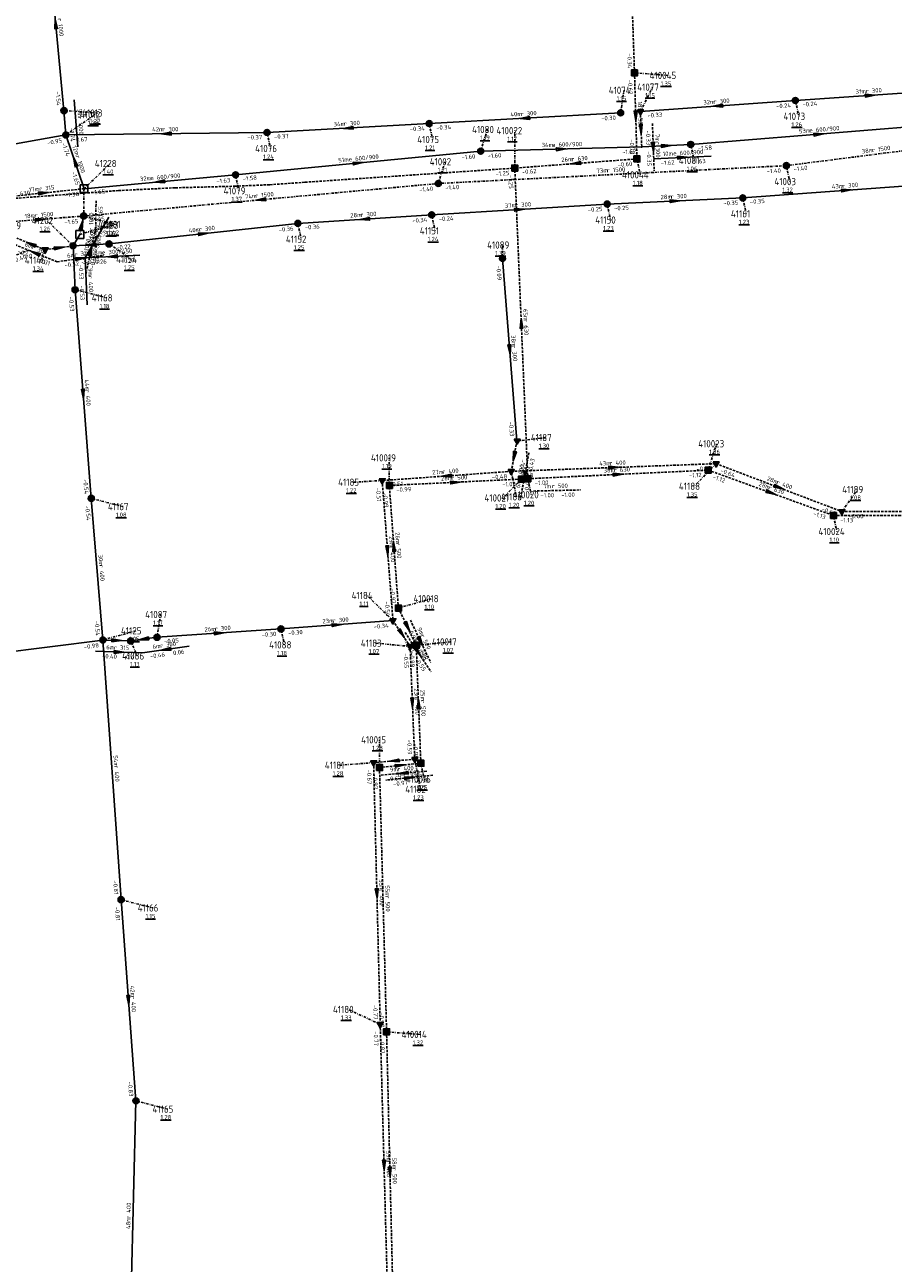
# Model space of a CAD drawing. Extents: x 188323 to 208361, y 565368 to 574910.
# Tile 127 of 256: x 202605 to 202786, y 568893 to 569151. Entities that reach past the tile are written whole.
import ezdxf

# ---------------------------------------------------------------- set-up
doc = ezdxf.new("R2010")
doc.units = 0
for name, pattern in [('BORDER', [1.75, 0.5, -0.25, 0.5, -0.25, 0, -0.25]), ('DASHDOT', [1, 0.5, -0.25, 0, -0.25]), ('DASHED', [0.75, 0.5, -0.25])]:
    doc.linetypes.add(name, pattern=pattern)
doc.layers.get('0').update_dxf_attribs({"linetype": 'CONTINUOUS'})
for name, color, linetype in [('RIO-AFM', 7, 'CONTINUOUS'), ('RIO-BOK', 7, 'CONTINUOUS'), ('RIO-DET', 7, 'CONTINUOUS'), ('RIO-KNP', 7, 'CONTINUOUS'), ('RIO-KNR', 7, 'CONTINUOUS'), ('RIO-LAG_0B', 7, 'CONTINUOUS'), ('RIO-LAG_1B', 7, 'DASHED'), ('RIO-LAG_2B', 7, 'DASHED'), ('RIO-LAG_4', 7, 'BORDER'), ('RIO-LEN', 7, 'CONTINUOUS'), ('RIO-MVD', 1, 'CONTINUOUS'), ('RIO-VRB', 6, 'DASHDOT'), ('RIO-VRH', 7, 'CONTINUOUS')]:
    doc.layers.add(name, color=color, linetype=linetype)
doc.styles.add('RIO-TXT', font='isocp.shx')

# ---------------------------------------------------------------- blocks, each defined once
blk = doc.blocks.new('L_VHR')
blk.add_lwpolyline([(-0.5, 0), (0.5, 0), (-0.5, 0.15), (-0.5, -0.15), (0.5, 0)])
blk = doc.blocks.new('K_IPG')
blk.add_circle((0, 0), 0.5)
for points in [[(0, 0), (-0.5, 0), (-0.433013, 0.25)], [(0, 0), (-0.433013, -0.25), (-0.5, 0)], [(0, 0), (-0.433013, 0.25), (-0.25, 0.433013)], [(0, 0), (-0.25, -0.433013), (-0.433013, -0.25)], [(0, 0), (-0.25, 0.433013), (0, 0.5)], [(0, 0), (0, -0.5), (-0.25, -0.433013)], [(0, 0), (0, 0.5), (0.25, 0.433013)], [(0, 0), (0.25, 0.433013), (0.433013, 0.25)], [(0, 0), (0.433013, 0.25), (0.5, 0)], [(0, 0), (0.5, 0), (0.433013, -0.25)], [(0, 0), (0.433013, -0.25), (0.25, -0.433013)], [(0, 0), (0.25, -0.433013), (0, -0.5)]]:
    blk.add_solid(points)
at = {"style": 'RIO-TXT', "flags": 1}
blk.add_attdef('KNOOPNAAM', (2, 2), '', height=1, dxfattribs=at)
blk = doc.blocks.new('K_IPR')
blk.add_lwpolyline([(-0.5, -0.5), (0.5, -0.5), (0.5, 0.5), (-0.5, 0.5)], close=True)
blk.add_solid([(-0.5, 0.5), (0.5, 0.5), (-0.5, -0.5), (0.5, -0.5)])
at = {"style": 'RIO-TXT', "flags": 1}
blk.add_attdef('KNOOPNAAM', (2, 2), '', height=1, dxfattribs=at)
blk = doc.blocks.new('K_IPD')
blk.add_lwpolyline([(-0.496027, 0.307994), (0.503973, 0.307994), (0.003973, -0.558031)], close=True)
blk.add_solid([(-0.496027, 0.307994), (0.503973, 0.307994), (0.003973, -0.558031)])
at = {"style": 'RIO-TXT', "flags": 1}
blk.add_attdef('KNOOPNAAM', (2, 2), '', height=1, dxfattribs=at)
blk = doc.blocks.new('K_FIC')
blk.add_circle((0, 0), 0.0625)
at = {"style": 'RIO-TXT', "flags": 1}
blk.add_attdef('KNOOPNAAM', (2, 2), '', height=1, dxfattribs=at)
blk = doc.blocks.new('K_DIV')
for p, q in [((-0.65, 0.65), (-0.65, -0.65)), ((0.65, 0.65), (-0.65, 0.65)), ((0.65, -0.65), (0.65, 0.65)), ((-0.65, -0.65), (0.65, -0.65))]:
    blk.add_line(p, q)
blk = doc.blocks.new('628_04______41001_____41153___c')
at = {"layer": 'RIO-LAG_4'}
blk.add_line((0, 0), (-2.021, -9.611), dxfattribs=at)
at = {"layer": 'RIO-VRH', "xscale": 2, "yscale": 2, "zscale": 2, "rotation": 438.1035}
blk.add_blockref('L_VHR', (-1.0105, -4.8055), dxfattribs=at)
at = {"layer": 'RIO-AFM', "style": 'RIO-TXT'}
blk.add_text('r 1000', height=0.9, rotation=438.1035, dxfattribs=at).set_placement((-1.779, -6.0236))
at = {"layer": 'RIO-BOK', "style": 'RIO-TXT'}
for s, p in [('-1.65', (0.5241, -4.2997)), ('-0.53', (-0.3633, -8.5286))]:
    blk.add_text(s, height=0.9, rotation=438.1035, dxfattribs=at).set_placement(p)
at = {"layer": 'RIO-LEN', "style": 'RIO-TXT'}
blk.add_text('4m', height=0.9, rotation=438.1035, dxfattribs=at).set_placement((-2.1118, -7.6091))
blk = doc.blocks.new('629_04______41228___c341001_')
at = {"layer": 'RIO-LAG_4'}
blk.add_line((0, 0), (-0.152, -9.82), dxfattribs=at)
at = {"layer": 'RIO-AFM', "style": 'RIO-TXT'}
blk.add_text('r 1000', height=0.9, rotation=449.088, dxfattribs=at).set_placement((-0.5981, -6.2523))
at = {"layer": 'RIO-BOK', "style": 'RIO-TXT'}
for p in [(1.3344, -4.1211), (1.269, -8.4416)]:
    blk.add_text('-1.65', height=0.9, rotation=449.088, dxfattribs=at).set_placement(p)
at = {"layer": 'RIO-LEN', "style": 'RIO-TXT'}
blk.add_text('6m', height=0.9, rotation=449.088, dxfattribs=at).set_placement((-0.6226, -7.8721))
blk = doc.blocks.new('630_04______410016____410015_')
at = {"layer": 'RIO-LAG_1B'}
blk.add_line((0, 0), (-9.768, -1.023), dxfattribs=at)
at = {"layer": 'RIO-VRH', "xscale": 2, "yscale": 2, "zscale": 2, "rotation": 365.96}
blk.add_blockref('L_VHR', (-4.884, -0.5115), dxfattribs=at)
at = {"layer": 'RIO-AFM', "style": 'RIO-TXT'}
blk.add_text('r 500', height=0.9, rotation=365.96, dxfattribs=at).set_placement((-6.0106, -0.1255))
at = {"layer": 'RIO-BOK', "style": 'RIO-TXT'}
for s, p in [('-0.97', (-8.2296, -2.2691)), ('-0.98', (-3.9323, -1.8177))]:
    blk.add_text(s, height=0.9, rotation=365.96, dxfattribs=at).set_placement(p)
at = {"layer": 'RIO-LEN', "style": 'RIO-TXT'}
blk.add_text('9m', height=0.9, rotation=365.96, dxfattribs=at).set_placement((-7.6218, -0.2948))
blk = doc.blocks.new('631_04______410018____410017_')
at = {"layer": 'RIO-LAG_1B'}
blk.add_line((0, 0), (4.242, -8.858), dxfattribs=at)
at = {"layer": 'RIO-VRH', "xscale": 2, "yscale": 2, "zscale": 2, "rotation": 295.5612}
blk.add_blockref('L_VHR', (2.121, -4.429), dxfattribs=at)
at = {"layer": 'RIO-AFM', "style": 'RIO-TXT'}
blk.add_text('r 500', height=0.9, rotation=295.5612, dxfattribs=at).set_placement((2.1055, -3.2388))
at = {"layer": 'RIO-BOK', "style": 'RIO-TXT'}
for s, p in [('-0.97', (-0.658, -1.8672)), ('-0.99', (1.2084, -5.7643))]:
    blk.add_text(s, height=0.9, rotation=295.5612, dxfattribs=at).set_placement(p)
at = {"layer": 'RIO-LEN', "style": 'RIO-TXT'}
blk.add_text('9m', height=0.9, rotation=295.5612, dxfattribs=at).set_placement((1.4058, -1.7777))
blk = doc.blocks.new('632_04______410021____410020_')
at = {"layer": 'RIO-LAG_1B'}
blk.add_line((0, 0), (9.818, 0.224), dxfattribs=at)
at = {"layer": 'RIO-AFM', "style": 'RIO-TXT'}
blk.add_text('r 500', height=0.9, rotation=1.3118, dxfattribs=at).set_placement((3.8176, 0.5876))
at = {"layer": 'RIO-BOK', "style": 'RIO-TXT'}
for p in [(1.4315, -1.3676), (5.7503, -1.2687)]:
    blk.add_text('-1.00', height=0.9, rotation=1.3118, dxfattribs=at).set_placement(p)
at = {"layer": 'RIO-LEN', "style": 'RIO-TXT'}
blk.add_text('1m', height=0.9, rotation=1.3118, dxfattribs=at).set_placement((2.1981, 0.5505))
blk = doc.blocks.new('640_04______41012_____41013_')
at = {"layer": 'RIO-LAG_0B'}
blk.add_line((0, 0), (-0.772, 9.79), dxfattribs=at)
at = {"layer": 'RIO-AFM', "style": 'RIO-TXT'}
blk.add_text('r 1000', height=0.9, rotation=274.4932, dxfattribs=at).set_placement((0.0071, 6.2804))
at = {"layer": 'RIO-BOK', "style": 'RIO-TXT'}
blk.add_text('-1.74', height=0.9, rotation=274.4932, dxfattribs=at).set_placement((-1.7168, 3.9777))
at = {"layer": 'RIO-LEN', "style": 'RIO-TXT'}
blk.add_text('5m', height=0.9, rotation=274.4932, dxfattribs=at).set_placement((-0.1206, 7.8954))
blk = doc.blocks.new('654_04______41077_____41078_')
at = {"layer": 'RIO-LAG_2B'}
blk.add_line((0, 0), (0.365, -9.815), dxfattribs=at)
at = {"layer": 'RIO-VRH', "xscale": 2, "yscale": 2, "zscale": 2, "rotation": 272.1041}
blk.add_blockref('L_VHR', (0.1825, -4.9075), dxfattribs=at)
at = {"layer": 'RIO-AFM', "style": 'RIO-TXT'}
blk.add_text('r 300', height=0.9, rotation=272.1041, dxfattribs=at).set_placement((0.6421, -3.8093))
at = {"layer": 'RIO-BOK', "style": 'RIO-TXT'}
for s, p in [('-0.33', (-1.347, -1.4509)), ('-0.35', (-1.1863, -5.7689))]:
    blk.add_text(s, height=0.9, rotation=272.1041, dxfattribs=at).set_placement(p)
at = {"layer": 'RIO-LEN', "style": 'RIO-TXT'}
blk.add_text('7m', height=0.9, rotation=272.1041, dxfattribs=at).set_placement((0.5819, -2.1905))
blk = doc.blocks.new('655_04______41078_____41081_')
at = {"layer": 'RIO-LAG_0B'}
blk.add_line((0, 0), (11.966, 0.586), dxfattribs=at)
at = {"layer": 'RIO-VRH', "xscale": 2, "yscale": 2, "zscale": 2, "rotation": 2.8033}
blk.add_blockref('L_VHR', (5.983, 0.293), dxfattribs=at)
at = {"layer": 'RIO-AFM', "style": 'RIO-TXT'}
blk.add_text('e 600/900', height=0.9, rotation=2.8033, dxfattribs=at).set_placement((4.0707, 0.6999))
at = {"layer": 'RIO-BOK', "style": 'RIO-TXT'}
for s, p in [('-1.63', (7.9388, -1.0129)), ('-1.62', (1.4666, -1.3299))]:
    blk.add_text(s, height=0.9, rotation=2.8033, dxfattribs=at).set_placement(p)
at = {"layer": 'RIO-LEN', "style": 'RIO-TXT'}
blk.add_text('10m', height=0.9, rotation=2.8033, dxfattribs=at).set_placement((1.9133, 0.5943))
blk = doc.blocks.new('656_04______41086_____41087_')
at = {"layer": 'RIO-LAG_0B'}
blk.add_line((0, 0), (9.718, 1.413), dxfattribs=at)
at = {"layer": 'RIO-VRH', "xscale": 2, "yscale": 2, "zscale": 2, "rotation": 188.2751}
blk.add_blockref('L_VHR', (4.859, 0.7065), dxfattribs=at)
at = {"layer": 'RIO-AFM', "style": 'RIO-TXT'}
blk.add_text('r 300', height=0.9, rotation=8.2751, dxfattribs=at).set_placement((3.7182, 1.0461))
at = {"layer": 'RIO-BOK', "style": 'RIO-TXT'}
for s, p in [('-0.46', (1.5867, -1.1839)), ('0.06', (6.3961, -0.4844))]:
    blk.add_text(s, height=0.9, rotation=8.2751, dxfattribs=at).set_placement(p)
at = {"layer": 'RIO-LEN', "style": 'RIO-TXT'}
blk.add_text('6m', height=0.9, rotation=8.2751, dxfattribs=at).set_placement((2.1151, 0.8129))
blk = doc.blocks.new('657_04______41086_____41125_')
at = {"layer": 'RIO-LAG_0B'}
blk.add_line((0, 0), (-9.816, 0.335), dxfattribs=at)
at = {"layer": 'RIO-VRH', "xscale": 2, "yscale": 2, "zscale": 2, "rotation": 358.0253}
blk.add_blockref('L_VHR', (-4.908, 0.1675), dxfattribs=at)
at = {"layer": 'RIO-AFM', "style": 'RIO-TXT'}
blk.add_text('r 315', height=0.9, rotation=358.0253, dxfattribs=at).set_placement((-5.9707, 0.7051))
at = {"layer": 'RIO-BOK', "style": 'RIO-TXT'}
for s, p in [('-0.40', (-8.4644, -1.1116)), ('-0.41', (-4.1459, -1.2577))]:
    blk.add_text(s, height=0.9, rotation=358.0253, dxfattribs=at).set_placement(p)
at = {"layer": 'RIO-LEN', "style": 'RIO-TXT'}
blk.add_text('6m', height=0.9, rotation=358.0253, dxfattribs=at).set_placement((-7.5898, 0.7599))
blk = doc.blocks.new('662_04______41146_____41162_')
at = {"layer": 'RIO-LAG_2B'}
blk.add_line((0, 0), (-9.099, 3.697), dxfattribs=at)
at = {"layer": 'RIO-VRH', "xscale": 2, "yscale": 2, "zscale": 2, "rotation": 157.8667}
blk.add_blockref('L_VHR', (-4.5495, 1.8485), dxfattribs=at)
at = {"layer": 'RIO-AFM', "style": 'RIO-TXT'}
blk.add_text('r 300', height=0.9, rotation=337.8668, dxfattribs=at).set_placement((-5.3617, 2.7192))
at = {"layer": 'RIO-BOK', "style": 'RIO-TXT'}
for s, p in [('-0.40', (-8.3288, 1.8732)), ('-0.31', (-4.3252, 0.2476))]:
    blk.add_text(s, height=0.9, rotation=337.8668, dxfattribs=at).set_placement(p)
at = {"layer": 'RIO-LEN', "style": 'RIO-TXT'}
blk.add_text('6m', height=0.9, rotation=337.8668, dxfattribs=at).set_placement((-6.8627, 3.3286))
blk = doc.blocks.new('663_04______41146_____41202_')
at = {"layer": 'RIO-LAG_2B'}
blk.add_line((0, 0), (9.722, 1.388), dxfattribs=at)
at = {"layer": 'RIO-VRH', "xscale": 2, "yscale": 2, "zscale": 2, "rotation": 8.1293}
blk.add_blockref('L_VHR', (4.861, 0.694), dxfattribs=at)
at = {"layer": 'RIO-AFM', "style": 'RIO-TXT'}
blk.add_text('r 315', height=0.9, rotation=8.1293, dxfattribs=at).set_placement((3.7209, 1.0366))
at = {"layer": 'RIO-BOK', "style": 'RIO-TXT'}
for s, p in [('-0.32', (1.5837, -1.188)), ('-0.53', (5.8603, -0.577))]:
    blk.add_text(s, height=0.9, rotation=8.1293, dxfattribs=at).set_placement(p)
at = {"layer": 'RIO-LEN', "style": 'RIO-TXT'}
blk.add_text('6m', height=0.9, rotation=8.1293, dxfattribs=at).set_placement((2.1172, 0.8075))
blk = doc.blocks.new('664_04______41202_____41153___c')
at = {"layer": 'RIO-LAG_0B'}
blk.add_line((0, 0), (4.968, 8.471), dxfattribs=at)
at = {"layer": 'RIO-AFM', "style": 'RIO-TXT'}
blk.add_text('r 400', height=0.9, rotation=59.6025, dxfattribs=at).set_placement((1.5064, 3.5567))
at = {"layer": 'RIO-BOK', "style": 'RIO-TXT'}
for p in [(4.1013, 4.2255), (1.9158, 0.4992)]:
    blk.add_text('-0.53', height=0.9, rotation=59.6025, dxfattribs=at).set_placement(p)
at = {"layer": 'RIO-LEN', "style": 'RIO-TXT'}
blk.add_text('3m', height=0.9, rotation=59.6025, dxfattribs=at).set_placement((0.6868, 2.1593))
blk = doc.blocks.new('665_04______41202_____41154_')
at = {"layer": 'RIO-LAG_0B'}
blk.add_line((0, 0), (11.427, 0.564), dxfattribs=at)
at = {"layer": 'RIO-VRH', "xscale": 2, "yscale": 2, "zscale": 2, "rotation": 182.8278}
blk.add_blockref('L_VHR', (5.7135, 0.282), dxfattribs=at)
at = {"layer": 'RIO-AFM', "style": 'RIO-TXT'}
blk.add_text('e 300/450', height=0.9, rotation=2.8278, dxfattribs=at).set_placement((3.5311, 0.675))
at = {"layer": 'RIO-BOK', "style": 'RIO-TXT'}
for s, p in [('-0.22', (7.3999, -1.0362)), ('-0.26', (1.4671, -1.3292))]:
    blk.add_text(s, height=0.9, rotation=2.8278, dxfattribs=at).set_placement(p)
at = {"layer": 'RIO-LEN', "style": 'RIO-TXT'}
blk.add_text('8m', height=0.9, rotation=2.8278, dxfattribs=at).set_placement((1.913, 0.5951))
blk = doc.blocks.new('666_04______41162_____41235_')
at = {"layer": 'RIO-LAG_2B'}
blk.add_line((0, 0), (-9.155, -3.557), dxfattribs=at)
at = {"layer": 'RIO-VRH', "xscale": 2, "yscale": 2, "zscale": 2, "rotation": 201.212}
blk.add_blockref('L_VHR', (-4.5775, -1.7785), dxfattribs=at)
at = {"layer": 'RIO-AFM', "style": 'RIO-TXT'}
blk.add_text('r 315', height=0.9, rotation=381.212, dxfattribs=at).set_placement((-5.7661, -1.7026))
at = {"layer": 'RIO-BOK', "style": 'RIO-TXT'}
for s, p in [('-0.52', (-7.343, -4.3545)), ('-0.40', (-3.3158, -2.7883))]:
    blk.add_text(s, height=0.9, rotation=381.212, dxfattribs=at).set_placement(p)
at = {"layer": 'RIO-LEN', "style": 'RIO-TXT'}
blk.add_text('7m', height=0.9, rotation=381.212, dxfattribs=at).set_placement((-7.276, -2.2898))
blk = doc.blocks.new('667_04______41202_____41168_')
at = {"layer": 'RIO-LAG_0B'}
blk.add_line((0, 0), (0.445, -9.811), dxfattribs=at)
at = {"layer": 'RIO-AFM', "style": 'RIO-TXT'}
blk.add_text('r 400', height=0.9, rotation=272.5745, dxfattribs=at).set_placement((0.6734, -3.8039))
at = {"layer": 'RIO-BOK', "style": 'RIO-TXT'}
for p in [(-1.335, -1.4619), (-1.1388, -5.7784)]:
    blk.add_text('-0.53', height=0.9, rotation=272.5745, dxfattribs=at).set_placement(p)
at = {"layer": 'RIO-LEN', "style": 'RIO-TXT'}
blk.add_text('9m', height=0.9, rotation=272.5745, dxfattribs=at).set_placement((0.5998, -2.1856))
blk = doc.blocks.new('670_04______41182_____41181_')
at = {"layer": 'RIO-LAG_2B'}
blk.add_line((0, 0), (-9.786, -0.838), dxfattribs=at)
at = {"layer": 'RIO-VRH', "xscale": 2, "yscale": 2, "zscale": 2, "rotation": 184.8739}
blk.add_blockref('L_VHR', (-4.893, -0.419), dxfattribs=at)
at = {"layer": 'RIO-AFM', "style": 'RIO-TXT'}
blk.add_text('r 400', height=0.9, rotation=364.8739, dxfattribs=at).set_placement((-6.0123, -0.0119))
at = {"layer": 'RIO-BOK', "style": 'RIO-TXT'}
for s, p in [('-0.67', (-8.2715, -2.113)), ('-0.59', (-3.9664, -1.7431))]:
    blk.add_text(s, height=0.9, rotation=364.8739, dxfattribs=at).set_placement(p)
at = {"layer": 'RIO-LEN', "style": 'RIO-TXT'}
blk.add_text('9m', height=0.9, rotation=364.8739, dxfattribs=at).set_placement((-7.6263, -0.1506))
blk = doc.blocks.new('671_04______41184_____41183_')
at = {"layer": 'RIO-LAG_2B'}
blk.add_line((0, 0), (5.435, -8.18), dxfattribs=at)
at = {"layer": 'RIO-VRH', "xscale": 2, "yscale": 2, "zscale": 2, "rotation": 303.5727}
blk.add_blockref('L_VHR', (2.7175, -4.09), dxfattribs=at)
at = {"layer": 'RIO-AFM', "style": 'RIO-TXT'}
blk.add_text('r 400', height=0.9, rotation=303.5727, dxfattribs=at).set_placement((2.5362, -2.9133))
at = {"layer": 'RIO-BOK', "style": 'RIO-TXT'}
for s, p in [('-0.54', (-0.3914, -1.9407)), ('-0.55', (1.9995, -5.5388))]:
    blk.add_text(s, height=0.9, rotation=303.5727, dxfattribs=at).set_placement(p)
at = {"layer": 'RIO-LEN', "style": 'RIO-TXT'}
blk.add_text('6m', height=0.9, rotation=303.5727, dxfattribs=at).set_placement((1.6396, -1.564))
blk = doc.blocks.new('672_04______41187_____41186_')
at = {"layer": 'RIO-LAG_2B'}
blk.add_line((0, 0), (-1.809, -9.654), dxfattribs=at)
at = {"layer": 'RIO-VRH', "xscale": 2, "yscale": 2, "zscale": 2, "rotation": 259.3614}
blk.add_blockref('L_VHR', (-0.9045, -4.827), dxfattribs=at)
at = {"layer": 'RIO-AFM', "style": 'RIO-TXT'}
blk.add_text('r 400', height=0.9, rotation=439.3614, dxfattribs=at).set_placement((-1.5961, -5.7963))
at = {"layer": 'RIO-BOK', "style": 'RIO-TXT'}
for s, p in [('-0.43', (0.6191, -4.2872)), ('-0.44', (-0.1755, -8.5355))]:
    blk.add_text(s, height=0.9, rotation=439.3614, dxfattribs=at).set_placement(p)
at = {"layer": 'RIO-LEN', "style": 'RIO-TXT'}
blk.add_text('6m', height=0.9, rotation=439.3614, dxfattribs=at).set_placement((-1.894, -7.3887))

msp = doc.modelspace()

# ---------------------------------------------------------------- linework, layer by layer
at = {"layer": 'RIO-LAG_0B'}
for p, q in [((202613.408, 569133.568), (202610, 569169.728)), ((202796.8, 569137.792), (202765.696, 569135.68)), ((202765.696, 569135.68), (202733.424, 569133.376)), ((202613.792, 569128.512), (202613.408, 569133.568)), ((202729.296, 569133.12), (202689.456, 569130.88)), ((202689.456, 569130.88), (202655.696, 569129.024)), ((202743.904, 569126.528), (202797.2, 569130.816)), ((202613.792, 569128.512), (202590.48, 569124.352)), ((202613.792, 569128.512), (202655.696, 569129.024)), ((202613.792, 569128.512), (202617.584, 569117.312)), ((202733.696, 569126.016), (202743.904, 569126.528)), ((202700.176, 569125.12), (202649.136, 569120.192)), ((202733.696, 569126.016), (202700.176, 569125.12)), ((202617.584, 569117.312), (202649.136, 569120.192)), ((202797.904, 569118.592), (202754.752, 569115.392)), ((202726.496, 569114.112), (202689.968, 569111.872)), ((202726.496, 569114.112), (202754.752, 569115.392)), ((202689.968, 569111.872), (202662.096, 569110.08)), ((202662.096, 569110.08), (202622.8, 569105.792)), ((202615.312, 569105.408), (202616.704, 569107.776)), ((202615.312, 569105.408), (202622.8, 569105.792)), ((202615.312, 569105.408), (202615.712, 569096.256)), ((202707.728, 569064.768), (202704.704, 569102.784)), ((202619.104, 569052.8), (202615.712, 569096.256)), ((202621.504, 569023.296), (202619.104, 569052.8)), ((202658.592, 569025.6), (202681.904, 569027.328)), ((202570.8, 569016.832), (202621.504, 569023.296)), ((202627.296, 569023.104), (202621.504, 569023.296)), ((202625.296, 568969.216), (202621.504, 569023.296)), ((202627.296, 569023.104), (202632.8, 569023.872)), ((202632.8, 569023.872), (202658.592, 569025.6)), ((202628.4, 568927.296), (202625.296, 568969.216)), ((202627.2, 568879.808), (202628.4, 568927.296))]:
    msp.add_line(p, q, dxfattribs=at)
at = {"layer": 'RIO-LAG_1B'}
for p, q in [((202732.192, 569141.44), (202730.144, 569201.6)), ((202732.192, 569141.44), (202732.704, 569123.52)), ((202732.704, 569123.52), (202707.264, 569121.6)), ((202709.984, 569056.896), (202707.264, 569121.6)), ((202681.152, 569055.488), (202708.672, 569056.832)), ((202708.672, 569056.832), (202709.984, 569056.896)), ((202709.984, 569056.896), (202747.552, 569058.688)), ((202747.552, 569058.688), (202773.616, 569049.216)), ((202683.04, 569029.952), (202681.152, 569055.488)), ((202773.616, 569049.216), (202806.304, 569049.216)), ((202683.04, 569029.952), (202686.752, 569022.208)), ((202687.712, 568997.632), (202686.752, 569022.208)), ((202687.712, 568997.632), (202679.104, 568996.736)), ((202679.104, 568996.736), (202680.576, 568941.696)), ((202680.576, 568941.696), (202681.984, 568883.328))]:
    msp.add_line(p, q, dxfattribs=at)
msp.add_lwpolyline([(202582.416, 569113.728), (202624.8, 569116.928), (202636.624, 569117.504), (202648.992, 569117.824), (202656.304, 569118.144), (202663.616, 569118.656), (202707.264, 569121.6)], dxfattribs=at)
at = {"layer": 'RIO-LAG_2B'}
for p, q in [((202733.424, 569133.376), (202733.696, 569126.016)), ((202600.72, 569115.52), (202617.584, 569117.312)), ((202609.504, 569104.576), (202603.6, 569107.008)), ((202609.504, 569104.576), (202615.312, 569105.408)), ((202707.728, 569064.768), (202706.544, 569058.432)), ((202706.544, 569058.432), (202749.168, 569060.032)), ((202749.168, 569060.032), (202775.376, 569050.048)), ((202706.544, 569058.432), (202679.664, 569056.512)), ((202679.664, 569056.512), (202681.904, 569027.328)), ((202681.904, 569027.328), (202685.472, 569021.952)), ((202685.472, 569021.952), (202686.432, 568998.464)), ((202686.432, 568998.464), (202677.872, 568997.76)), ((202677.872, 568997.76), (202679.248, 568943.232)), ((202679.248, 568943.232), (202680.848, 568884.608))]:
    msp.add_line(p, q, dxfattribs=at)
msp.add_lwpolyline([(202817.696, 569048), (202812.176, 569047.168), (202807.296, 569050.048), (202775.376, 569050.048)], dxfattribs=at)
at = {"layer": 'RIO-LAG_4'}
for p, q in [((202763.808, 569122.112), (202801.904, 569126.976)), ((202691.344, 569118.4), (202763.808, 569122.112)), ((202617.504, 569111.616), (202691.344, 569118.4)), ((202617.584, 569117.312), (202617.504, 569111.616)), ((202599.552, 569110.208), (202617.504, 569111.616)), ((202617.504, 569111.616), (202616.704, 569107.776))]:
    msp.add_line(p, q, dxfattribs=at)
at = {"layer": 'RIO-VRB'}
for p, q in [((202732.2, 569141.44), (202739.1675, 569140.9113)), ((202729.3, 569133.1), (202730.0071, 569137.8132)), ((202733.42, 569133.38), (202735.957, 569138.4753)), ((202765.7, 569135.7), (202766.4071, 569132.3868)), ((202613.4, 569133.6), (202620.3675, 569133.0713)), ((202613.8, 569128.5), (202619.9269, 569132.7378)), ((202689.45, 569130.88), (202690.1571, 569127.5668)), ((202700.17, 569125.11), (202701.5633, 569129.6394)), ((202707.27, 569121.63), (202707.2689, 569129.405)), ((202655.7, 569129), (202656.4071, 569125.6868)), ((202743.9, 569126.5), (202744.6071, 569123.1868)), ((202617.59, 569117.31), (202623.0094, 569122.5581)), ((202691.35, 569118.4), (202692.7433, 569122.9294)), ((202732.7, 569123.53), (202733.4071, 569120.2168)), ((202763.8, 569122.1), (202764.5071, 569118.7868)), ((202649.13, 569120.18), (202649.8371, 569116.8668)), ((202726.5, 569114.1), (202727.2071, 569110.7868)), ((202754.75, 569115.4), (202755.4571, 569112.0868)), ((202617.5, 569111.6), (202624.1482, 569109.88)), ((202689.97, 569111.85), (202690.6771, 569108.5368)), ((202615.31, 569105.43), (202609.8891, 569110.6764)), ((202616.7, 569107.8), (202623.6675, 569109.7287)), ((202662.1, 569110.1), (202662.8071, 569106.7868)), ((202609.5, 569104.6), (202608.4496, 569102.41)), ((202622.8, 569105.8), (202627.4534, 569102.5947)), ((202704.7, 569102.8), (202704.6997, 569105.575)), ((202615.72, 569096.28), (202622.3682, 569094.56)), ((202707.73, 569064.76), (202713.805, 569065.46)), ((202747.55, 569058.72), (202749.2852, 569064.1892)), ((202681.15, 569055.47), (202681.1492, 569061.245)), ((202749.17, 569060.05), (202744.6245, 569055.3284)), ((202708.68, 569056.84), (202704.777, 569052.8847)), ((202706.54, 569058.42), (202707.5941, 569053.1371)), ((202709.99, 569056.87), (202710.6971, 569053.5568)), ((202679.66, 569056.52), (202673.6776, 569056.1631)), ((202775.37, 569050.07), (202778.6318, 569054.658)), ((202619.1, 569052.8), (202625.7482, 569051.08)), ((202773.61, 569049.21), (202774.3171, 569045.8968)), ((202681.91, 569027.33), (202676.4891, 569032.5764)), ((202683.04, 569029.98), (202690.0075, 569031.9087)), ((202632.8, 569023.9), (202633.5071, 569028.6132)), ((202621.5, 569023.3), (202628.4675, 569025.2287)), ((202658.6, 569025.6), (202659.3071, 569022.2868)), ((202627.3, 569023.1), (202628.6933, 569019.9706)), ((202685.48, 569021.95), (202678.405, 569022.6478)), ((202686.76, 569022.2), (202693.835, 569022.9)), ((202679.1, 568996.74), (202679.0992, 569002.515)), ((202677.87, 568997.75), (202670.9029, 568997.2191)), ((202686.43, 568998.48), (202687.6576, 568992.2123)), ((202687.72, 568997.64), (202688.4271, 568994.3268)), ((202625.3, 568969.2), (202631.9482, 568967.48)), ((202679.25, 568943.23), (202672.601, 568946.3479)), ((202680.58, 568941.67), (202687.5475, 568941.1413)), ((202628.4, 568927.3), (202635.0482, 568925.58))]:
    msp.add_line(p, q, dxfattribs=at)

# ---------------------------------------------------------------- block references
at = {"layer": 'RIO-DET'}
for name, p in [('640_04______41012_____41013_', (202616.304, 569126.016)), ('654_04______41077_____41078_', (202735.92, 569130.88)), ('655_04______41078_____41081_', (202736.192, 569123.52)), ('629_04______41228___c341001_', (202620.096, 569114.816)), ('664_04______41202_____41153___c', (202617.808, 569102.912)), ('628_04______41001_____41153___c', (202620, 569109.12)), ('662_04______41146_____41162_', (202612, 569102.08)), ('666_04______41162_____41235_', (202606.096, 569104.512)), ('663_04______41146_____41202_', (202612, 569102.08)), ('665_04______41202_____41154_', (202617.808, 569102.912)), ('667_04______41202_____41168_', (202617.808, 569102.912)), ('672_04______41187_____41186_', (202710.224, 569062.272)), ('632_04______410021____410020_', (202711.184, 569054.336)), ('631_04______410018____410017_', (202685.536, 569027.456)), ('671_04______41184_____41183_', (202684.416, 569024.832)), ('657_04______41086_____41125_', (202629.792, 569020.608)), ('656_04______41086_____41087_', (202629.792, 569020.608)), ('670_04______41182_____41181_', (202688.928, 568995.968)), ('630_04______410016____410015_', (202690.224, 568995.136))]:
    msp.add_blockref(name, p, dxfattribs=at)
at = {"layer": 'RIO-KNP', "xscale": 1.25, "yscale": 1.25, "zscale": 1.25}
for name, p in [('K_IPR', (202732.192, 569141.44)), ('K_IPG', (202765.696, 569135.68)), ('K_IPG', (202613.408, 569133.568)), ('K_IPG', (202729.296, 569133.12)), ('K_IPD', (202733.424, 569133.376)), ('K_IPG', (202613.792, 569128.512)), ('K_IPG', (202655.696, 569129.024)), ('K_IPG', (202689.456, 569130.88)), ('K_IPG', (202743.904, 569126.528)), ('K_IPG', (202700.176, 569125.12)), ('K_IPR', (202732.704, 569123.52)), ('K_FIC', (202733.696, 569126.016)), ('K_IPR', (202707.264, 569121.6)), ('K_IPG', (202763.808, 569122.112)), ('K_IPG', (202649.136, 569120.192)), ('K_IPG', (202691.344, 569118.4)), ('K_DIV', (202617.584, 569117.312)), ('K_IPG', (202726.496, 569114.112)), ('K_IPG', (202754.752, 569115.392)), ('K_IPG', (202617.504, 569111.616)), ('K_IPG', (202689.968, 569111.872)), ('K_DIV', (202616.704, 569107.776)), ('K_IPG', (202662.096, 569110.08)), ('K_IPG', (202615.312, 569105.408)), ('K_IPG', (202622.8, 569105.792)), ('K_IPD', (202609.504, 569104.576)), ('K_IPG', (202704.704, 569102.784)), ('K_IPG', (202615.712, 569096.256)), ('K_IPD', (202707.728, 569064.768)), ('K_IPD', (202749.168, 569060.032)), ('K_IPD', (202679.664, 569056.512)), ('K_IPD', (202706.544, 569058.432)), ('K_IPR', (202708.672, 569056.832)), ('K_IPR', (202709.984, 569056.896)), ('K_IPR', (202747.552, 569058.688)), ('K_IPR', (202681.152, 569055.488)), ('K_IPG', (202619.104, 569052.8)), ('K_IPR', (202773.616, 569049.216)), ('K_IPD', (202775.376, 569050.048)), ('K_IPR', (202683.04, 569029.952)), ('K_IPG', (202658.592, 569025.6)), ('K_IPD', (202681.904, 569027.328)), ('K_IPG', (202621.504, 569023.296)), ('K_IPG', (202627.296, 569023.104)), ('K_IPG', (202632.8, 569023.872)), ('K_IPD', (202685.472, 569021.952)), ('K_IPR', (202686.752, 569022.208)), ('K_IPD', (202677.872, 568997.76)), ('K_IPD', (202686.432, 568998.464)), ('K_IPR', (202687.712, 568997.632)), ('K_IPR', (202679.104, 568996.736)), ('K_IPG', (202625.296, 568969.216)), ('K_IPD', (202679.248, 568943.232)), ('K_IPR', (202680.576, 568941.696)), ('K_IPG', (202628.4, 568927.296))]:
    msp.add_blockref(name, p, dxfattribs=at)
at = {"layer": 'RIO-VRH', "xscale": 2, "yscale": 2, "zscale": 2}
for p, rotation in [((202611.7, 569151.65), 95.3889), ((202781.25, 569136.75), 363.8626), ((202749.56, 569134.54), 184.1104), ((202709.375, 569131.99), 183.1883), ((202732.45, 569132.485), 271.608), ((202634.75, 569128.75), 180.6836), ((202672.575, 569129.94), 183.188), ((202733.555, 569129.69), 272.1041), ((202738.795, 569126.25), 2.8033), ((202770.55, 569128.65), 4.6119), ((202615.695, 569122.905), 468.7182), ((202716.93, 569125.555), 361.5208), ((202674.65, 569122.645), 365.5166), ((202719.985, 569122.58), 184.2725), ((202633.36, 569118.745), 185.1988), ((202609.155, 569116.43), 5.9554), ((202776.325, 569117), 364.2408), ((202654.425, 569115), 185.2603), ((202740.625, 569114.75), 2.6345), ((202608.525, 569110.895), 4.491), ((202676.035, 569110.975), 183.5926), ((202708.235, 569112.975), 363.5242), ((202617.1, 569109.7), 438.1035), ((202606.55, 569105.8), 157.8667), ((202619.055, 569105.615), 182.8278), ((202642.45, 569107.95), 366.2435), ((202612.405, 569105.015), 8.1293), ((202708.63, 569089.25), 92.4139), ((202706.215, 569083.78), 274.5628), ((202617.41, 569074.54), 274.4537), ((202707.135, 569061.59), 259.3614), ((202727.855, 569059.235), 2.1895), ((202693.1, 569057.47), 184.0428), ((202728.77, 569057.795), 2.8195), ((202694.915, 569056.155), 2.8486), ((202760.58, 569053.965), 339.9536), ((202762.27, 569055.06), 339.1495), ((202680.785, 569041.925), 274.4164), ((202682.095, 569042.725), 94.2492), ((202670.255, 569026.465), 4.2441), ((202684.9, 569026.09), 295.5612), ((202624.4, 569023.2), 358.0253), ((202630.05, 569023.5), 188.2751), ((202645.7, 569024.75), 3.7695), ((202683.695, 569024.64), 303.5727), ((202685.955, 569010.215), 272.3268), ((202687.24, 569009.92), 92.2473), ((202682.15, 568998.115), 184.8739), ((202683.41, 568997.19), 365.96), ((202678.56, 568970.49), 271.4589), ((202626.85, 568948.25), 274.24), ((202680.05, 568913.93), 271.5729), ((202681.285, 568912.495), 271.3932)]:
    msp.add_blockref('L_VHR', p, dxfattribs=dict(at, rotation=rotation))

# ---------------------------------------------------------------- texts
at = {"layer": 'RIO-AFM', "style": 'RIO-TXT'}
for s, rotation, p in [('r 1000', 275.3889, (202612.1072, 569152.7738)), ('r 300', 363.8626, (202780.4069, 569137.2036)), ('r 300', 364.1104, (202748.7152, 569134.9903)), ('r 300', 363.1883, (202708.5371, 569132.4563)), ('r 500', 271.608, (202732.9323, 569133.3095)), ('r 300', 0.6836, (202633.9337, 569129.2403)), ('r 300', 363.188, (202671.7375, 569130.4043)), ('e 600/900', 4.6119, (202768.6259, 569128.9964)), ('e 600/900', 361.5208, (202715.0265, 569126.0141)), ('r 1000', 288.7182, (202615.8249, 569124.0897)), ('e 600/900', 365.5166, (202672.7187, 569122.9759)), ('r 630', 364.2725, (202719.1388, 569123.0258)), ('r 1500', 7.3278, (202781.7147, 569124.9081)), ('r 1500', 2.9232, (202726.4708, 569120.6943)), ('e 600/900', 5.1988, (202631.4324, 569119.0717)), ('r 630', 4.33, (202603.0287, 569115.7728)), ('r 315', 5.9554, (202608.2973, 569116.8432)), ('r 1500', 5.2603, (202653.3036, 569115.3989)), ('r 300', 2.6345, (202739.7925, 569115.2122)), ('r 300', 364.2408, (202775.4788, 569117.4518)), ('r 300', 363.5242, (202707.3948, 569113.4353)), ('r 1500', 4.491, (202607.4091, 569111.3089)), ('r 300', 363.5926, (202675.1941, 569111.4315)), ('r 300', 366.2435, (202641.5886, 569108.3708)), ('r 630', 272.4139, (202709.1156, 569090.0814)), ('r 300', 274.5628, (202706.6606, 569084.6285)), ('r 400', 274.4537, (202617.859, 569075.3877)), ('r 400', 2.1895, (202727.0265, 569059.7037)), ('r 400', 364.0428, (202692.2559, 569057.9196)), ('r 500', 2.8486, (202694.0812, 569056.6141)), ('r 630', 2.8195, (202727.9362, 569058.2545)), ('r 630', 339.9536, (202759.9931, 569054.7202)), ('r 400', 339.1495, (202761.6936, 569055.8236)), ('r 400', 274.4164, (202681.23, 569042.7722)), ('r 500', 274.2492, (202682.5412, 569043.571)), ('r 400', 274.6597, (202620.7415, 569038.8991)), ('r 300', 3.7695, (202644.8585, 569025.1956)), ('r 300', 4.2441, (202669.4102, 569026.9037)), ('r 400', 272.3268, (202686.4287, 569011.0452)), ('r 500', 272.2473, (202687.7152, 569010.7498)), ('r 400', 274.0266, (202623.8586, 568997.0946)), ('r 400', 271.4589, (202679.0561, 568971.3133)), ('r 500', 271.5484, (202680.335, 568970.0293)), ('r 400', 274.24, (202627.3016, 568949.0961)), ('r 400', 271.5729, (202680.5458, 568914.7545)), ('r 500', 271.3932, (202681.7833, 568913.3175)), ('r 400', 88.5439, (202627.2797, 568902.7529))]:
    msp.add_text(s, height=0.9, rotation=rotation, dxfattribs=at).set_placement(p)
at = {"layer": 'RIO-BOK', "style": 'RIO-TXT'}
for s, rotation, p in [('-0.34', 271.9602, (202730.6967, 569145.4914)), ('-0.62', 271.608, (202730.8405, 569140.0008)), ('-1.54', 275.3889, (202611.642, 569137.5527)), ('-0.24', 364.1104, (202761.71, 569134.0276)), ('-0.24', 363.8626, (202767.1917, 569134.3984)), ('-0.30', 363.1883, (202725.2828, 569131.4968)), ('-0.33', 364.1104, (202734.9174, 569132.0849)), ('-0.34', 363.188, (202685.4335, 569129.273)), ('-0.34', 363.1883, (202690.9263, 569129.561)), ('-0.95', 370.1373, (202610.008, 569126.4123)), ('-1.74', 288.7182, (202612.9242, 569126.7245)), ('-0.67', 0.6836, (202615.2164, 569127.1168)), ('-0.37', 0.6836, (202651.6158, 569127.5512)), ('-0.37', 363.188, (202657.1763, 569127.681)), ('-0.70', 271.608, (202731.1949, 569127.5899)), ('-1.60', 365.5166, (202696.2208, 569123.3521)), ('-1.60', 361.5208, (202701.6073, 569123.7486)), ('-1.62', 361.5208, (202729.628, 569124.5103)), ('-1.58', 4.6119, (202745.4078, 569125.2171)), ('-0.62', 364.2725, (202708.771, 569120.3391)), ('-0.60', 364.2725, (202728.7145, 569121.8419)), ('-1.40', 2.9232, (202759.7761, 569120.4927)), ('-1.40', 7.3278, (202765.3669, 569120.89)), ('-1.65', 288.7182, (202614.9534, 569120.7455)), ('-1.63', 5.1988, (202645.1732, 569118.4142)), ('-1.58', 365.5166, (202650.6587, 569118.922)), ('-1.25', 3.8921, (202703.2734, 569119.9548)), ('-1.25', 272.4139, (202705.9309, 569120.1719)), ('-1.58', 5.9554, (202613.6566, 569115.492)), ('-1.65', 5.1988, (202619.1109, 569116.0426)), ('-1.40', 5.2603, (202687.395, 569116.6299)), ('-1.40', 2.9232, (202692.8194, 569117.0732)), ('-0.25', 2.6345, (202727.9627, 569112.7658)), ('-0.35', 2.6345, (202750.7176, 569113.813)), ('-0.35', 364.2408, (202756.2503, 569114.1083)), ('-1.65', 5.2603, (202619.0222, 569110.3342)), ('-0.34', 363.5926, (202685.9646, 569110.2109)), ('-0.24', 363.5242, (202691.454, 569110.5396)), ('-0.25', 363.5242, (202722.493, 569112.4712)), ('-1.65', 4.491, (202613.5217, 569109.8832)), ('-0.36', 366.2435, (202658.1743, 569108.2847)), ('-0.36', 363.5926, (202663.5856, 569108.7914)), ('-0.22', 366.2435, (202624.3445, 569104.5615)), ('-0.09', 274.5628, (202703.4165, 569101.2927)), ('-0.53', 274.4537, (202614.4337, 569094.7751)), ('-0.33', 274.5628, (202706.0304, 569068.7374)), ('-1.09', 272.4139, (202708.4576, 569060.9087)), ('-0.64', 2.1895, (202745.1261, 569058.4944)), ('-0.48', 364.0428, (202702.5485, 569056.7489)), ('-0.48', 2.1895, (202707.9922, 569057.0745)), ('-1.12', 2.8195, (202743.5231, 569057.12)), ('-1.12', 339.9536, (202748.3862, 569056.9255)), ('-0.64', 339.1495, (202749.9809, 569058.2439)), ('-0.54', 274.4537, (202617.4114, 569056.7806)), ('-0.51', 274.4164, (202678.3727, 569055.016)), ('-0.51', 364.0428, (202681.1558, 569055.2231)), ('-0.99', 2.8486, (202682.6176, 569054.1413)), ('-1.00', 2.8486, (202704.6544, 569055.2379)), ('-1.00', 2.8195, (202711.457, 569055.5406)), ('-0.99', 274.2492, (202679.8583, 569053.9697)), ('-0.54', 274.6597, (202617.8191, 569051.2905)), ('-1.13', 339.9536, (202769.2843, 569049.3142)), ('-0.68', 339.1495, (202771.0458, 569050.2353)), ('-0.68', 359.9103, (202776.7685, 569048.6687)), ('-1.13', 0.0175, (202775.0102, 569047.8104)), ('-0.97', 274.2492, (202681.3542, 569033.9666)), ('-0.54', 274.4164, (202680.215, 569031.3114)), ('-0.54', 274.6597, (202619.7883, 569027.2741)), ('-0.34', 4.2441, (202677.9245, 569025.6304)), ('-0.05', 3.7695, (202634.2888, 569022.5951)), ('-0.30', 3.7695, (202654.5998, 569023.9334)), ('-0.30', 4.2441, (202660.0996, 569024.3074)), ('-0.98', 7.305, (202617.6101, 569021.3898)), ('-0.99', 272.2473, (202685.4167, 569020.7458)), ('-0.55', 272.3268, (202684.1387, 569020.4939)), ('-0.59', 272.3268, (202684.8776, 569002.5201)), ('-0.98', 272.2473, (202686.1739, 569001.6828)), ('-0.67', 271.4589, (202676.5068, 568996.3144)), ('-0.97', 271.5484, (202677.739, 568995.3023)), ('-0.81', 274.0266, (202623.6479, 568973.1937)), ('-0.81', 274.24, (202624.008, 568967.6999)), ('-0.77', 271.4589, (202677.7787, 568947.2939)), ('-0.97', 271.5484, (202679.1027, 568945.732)), ('-0.77', 271.5729, (202677.8896, 568941.7917)), ('-0.97', 271.3932, (202679.2151, 568940.2359)), ('-0.83', 274.24, (202626.7253, 568931.2872))]:
    msp.add_text(s, height=0.9, rotation=rotation, dxfattribs=at).set_placement(p)
at = {"layer": 'RIO-KNR', "style": 'RIO-TXT'}
for s, p in [('410045', (202735.3425, 569140.1613)), ('41074', (202726.8196, 569137.0632)), ('41077', (202732.7695, 569137.7253)), ('41012', (202616.7394, 569131.9878)), ('41013', (202617.18, 569132.3213)), ('41073', (202763.2196, 569131.6368)), ('41080', (202698.3758, 569128.8894)), ('410022', (202703.4439, 569128.655)), ('41075', (202686.9696, 569126.8168)), ('41076', (202653.2196, 569124.9368)), ('41081', (202741.4196, 569122.4368)), ('41228', (202619.8219, 569121.8081)), ('41002', (202689.5558, 569122.1794)), ('410044', (202729.5821, 569119.4668)), ('41003', (202761.3196, 569118.0368)), ('41079', (202646.6496, 569116.1168)), ('41202', (202606.7016, 569109.9264)), ('41150', (202724.0196, 569110.0368)), ('41161', (202752.2696, 569111.3368)), ('41229', (202599.9515, 569108.8514)), ('41153', (202620.48, 569108.9787)), ('41001', (202620.9607, 569109.13)), ('41151', (202687.4896, 569107.7868)), ('41152', (202659.6196, 569106.0368)), ('41089', (202701.5122, 569104.825)), ('41154', (202624.2659, 569101.8447)), ('41146', (202605.2621, 569101.66)), ('41168', (202619.1807, 569093.81)), ('41187', (202710.6175, 569064.71)), ('410023', (202745.4602, 569063.4392)), ('410019', (202677.3242, 569060.495)), ('41185', (202670.4901, 569055.4131)), ('410020', (202706.8721, 569052.8068)), ('41188', (202741.437, 569054.5784)), ('41189', (202775.4443, 569053.908)), ('41167', (202622.5607, 569050.33)), ('410021', (202700.952, 569052.1347)), ('41186', (202704.4066, 569052.3871)), ('410024', (202770.4921, 569045.1468)), ('41184', (202673.3016, 569031.8264)), ('410018', (202686.1825, 569031.1587)), ('41087', (202630.3196, 569027.8632)), ('41125', (202625.28, 569024.4787)), ('41183', (202675.2175, 569021.8978)), ('410017', (202690.01, 569022.15)), ('41086', (202625.5058, 569019.2206)), ('41088', (202656.1196, 569021.5368)), ('410015', (202675.2742, 569001.765)), ('41181', (202667.7154, 568996.4691)), ('410016', (202684.6021, 568993.5768)), ('41182', (202684.4701, 568991.4623)), ('41166', (202628.7607, 568966.73)), ('41180', (202669.4135, 568945.5979)), ('410014', (202683.7225, 568940.3913)), ('41165', (202631.8607, 568924.83))]:
    msp.add_text(s, height=1.5, dxfattribs=at).set_placement(p)
at = {"layer": 'RIO-LEN', "style": 'RIO-TXT'}
for s, rotation, p in [('31m', 363.8626, (202778.2519, 569137.0567)), ('18m', 271.608, (202732.8707, 569135.4686)), ('32m', 364.1104, (202746.5608, 569134.8341)), ('40m', 363.1883, (202706.3806, 569132.3347)), ('42m', 0.6836, (202631.7738, 569129.2145)), ('34m', 363.188, (202669.5809, 569130.2828)), ('53m', 4.6119, (202766.4729, 569128.8227)), ('34m', 361.5208, (202712.8673, 569125.9554)), ('12m', 288.7182, (202615.1307, 569126.1351)), ('38m', 7.3278, (202779.5724, 569124.6326)), ('51m', 365.5166, (202670.5689, 569122.7669)), ('26m', 364.2725, (202716.9849, 569122.8635)), ('73m', 2.9232, (202724.3136, 569120.5841)), ('32m', 5.1988, (202629.2813, 569118.8759)), ('17m', 5.9554, (202606.149, 569116.6191)), ('74m', 5.2603, (202651.1527, 569115.2008)), ('43m', 364.2408, (202773.3248, 569117.2907)), ('37m', 363.5242, (202705.2389, 569113.3011)), ('28m', 2.6345, (202737.6348, 569115.1129)), ('18m', 4.491, (202605.2557, 569111.1397)), ('28m', 363.5926, (202673.0384, 569111.2948)), ('40m', 366.2435, (202639.4416, 569108.1345)), ('65m', 272.4139, (202709.0236, 569092.2394)), ('38m', 274.5628, (202706.4877, 569086.7816)), ('44m', 274.4537, (202617.6902, 569077.5411)), ('43m', 2.1895, (202724.8681, 569059.6212)), ('27m', 364.0428, (202690.1014, 569057.766)), ('28m', 2.8486, (202691.9239, 569056.5068)), ('38m', 2.8195, (202725.7788, 569058.1483)), ('28m', 339.1495, (202759.6746, 569056.5912)), ('28m', 339.9536, (202757.9635, 569055.4594)), ('29m', 274.4164, (202681.0626, 569044.9257)), ('26m', 274.2492, (202682.3802, 569045.725)), ('30m', 274.6597, (202620.565, 569041.0518)), ('26m', 3.7695, (202642.7032, 569025.0536)), ('23m', 4.2441, (202667.2562, 569026.7438)), ('23m', 272.3268, (202686.34, 569013.2034)), ('25m', 272.2473, (202687.6295, 569012.9081)), ('54m', 274.0266, (202623.7059, 568999.2492)), ('55m', 271.4589, (202679.0001, 568973.4726)), ('55m', 271.5484, (202680.2756, 568972.1885)), ('42m', 274.24, (202627.1409, 568951.2501)), ('59m', 271.5729, (202680.4854, 568916.9137)), ('58m', 271.3932, (202681.7297, 568915.4769)), ('48m', 88.5439, (202627.2252, 568900.5936))]:
    msp.add_text(s, height=0.9, rotation=rotation, dxfattribs=at).set_placement(p)
at = {"layer": 'RIO-MVD', "style": 'RIO-TXT'}
for s, p in [('%%U1.35', (202737.6375, 569138.7613)), ('%%U1.15', (202734.427, 569136.3253)), ('%%U1.15', (202728.4771, 569135.6632)), ('%%U1.22', (202618.8375, 569130.9213)), ('%%U1.28', (202618.3969, 569130.5878)), ('%%U1.26', (202764.8771, 569130.2368)), ('%%U1.19', (202700.0333, 569127.4894)), ('%%U1.17', (202705.7389, 569127.255)), ('%%U1.24', (202654.8771, 569123.5368)), ('%%U1.21', (202688.6271, 569125.4168)), ('%%U1.40', (202621.4794, 569120.4081)), ('%%U1.21', (202691.2133, 569120.7794)), ('%%U1.06', (202743.0771, 569121.0368)), ('%%U1.18', (202731.8771, 569118.0668)), ('%%U1.32', (202762.9771, 569116.6368)), ('%%U1.37', (202648.3071, 569114.7168)), ('%%U1.26', (202608.3591, 569108.5264)), ('%%U1.32', (202622.1375, 569107.5787)), ('%%U1.42', (202622.6182, 569107.73)), ('%%U1.23', (202725.6771, 569108.6368)), ('%%U1.23', (202753.9271, 569109.9368)), ('%%U1.24', (202689.1471, 569106.3868)), ('%%U1.25', (202661.2771, 569104.6368)), ('%%U1.39', (202703.1697, 569103.425)), ('%%U1.34', (202606.9196, 569100.26)), ('%%U1.25', (202625.9234, 569100.4447)), ('%%U1.18', (202620.8382, 569092.41)), ('%%U1.30', (202712.275, 569063.31)), ('%%U1.36', (202747.7552, 569062.0392)), ('%%U1.19', (202679.6192, 569059.095)), ('%%U1.22', (202672.1476, 569054.0131)), ('%%U1.20', (202706.0641, 569050.9871)), ('%%U1.20', (202709.1671, 569051.4068)), ('%%U1.35', (202743.0945, 569053.1784)), ('%%U1.08', (202777.1018, 569052.508)), ('%%U1.08', (202624.2182, 569048.93)), ('%%U1.20', (202703.247, 569050.7347)), ('%%U1.10', (202772.7871, 569043.7468)), ('%%U1.11', (202674.9591, 569030.4264)), ('%%U1.10', (202688.4775, 569029.7587)), ('%%U1.17', (202631.9771, 569026.4632)), ('%%U1.05', (202626.9375, 569023.0787)), ('%%U1.18', (202657.7771, 569020.1368)), ('%%U1.07', (202676.875, 569020.4978)), ('%%U1.07', (202692.305, 569020.75)), ('%%U1.13', (202627.1633, 569017.8206)), ('%%U1.28', (202677.5692, 569000.365)), ('%%U1.28', (202669.3729, 568995.0691)), ('%%U1.25', (202686.8971, 568992.1768)), ('%%U1.23', (202686.1276, 568990.0623)), ('%%U1.15', (202630.4182, 568965.33)), ('%%U1.33', (202671.071, 568944.1979)), ('%%U1.32', (202686.0175, 568938.9913)), ('%%U1.28', (202633.5182, 568923.43))]:
    msp.add_text(s, height=0.9, dxfattribs=at).set_placement(p)

doc.saveas('drawing.dxf')
